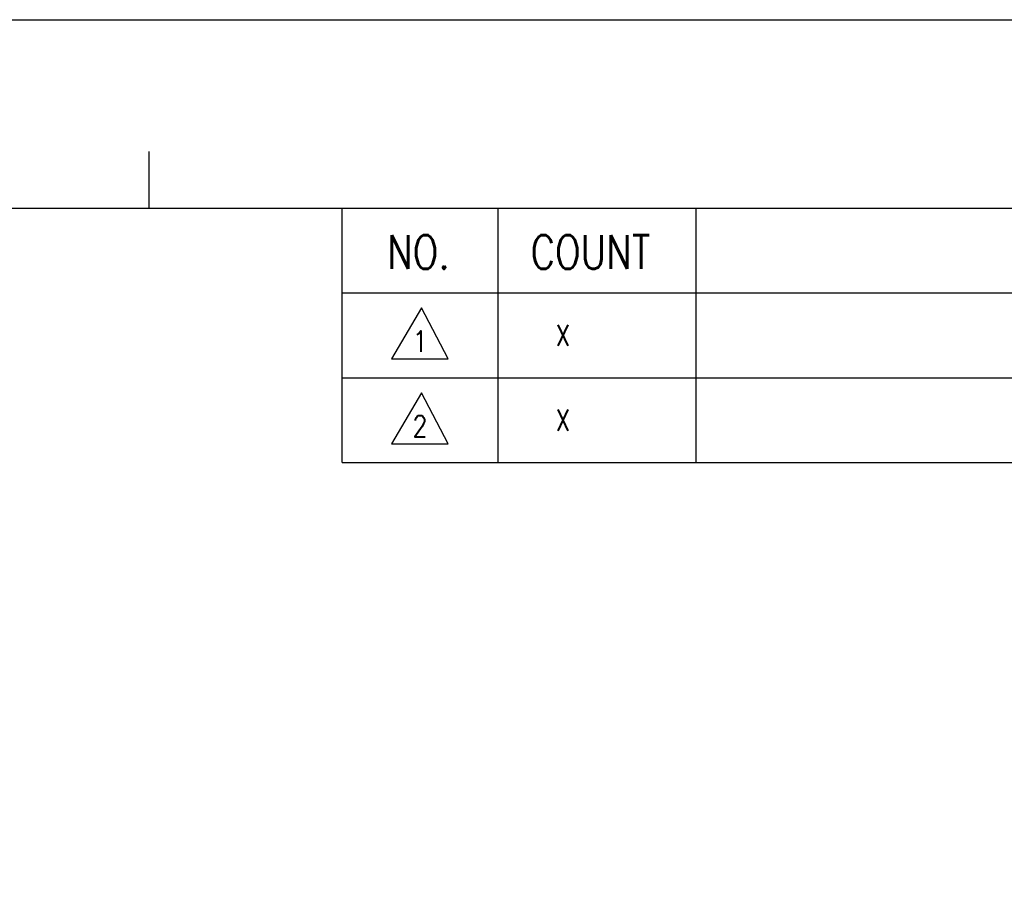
# Model space of a CAD drawing. Header units: millimetres. Extents: x 0 to 297, y 0 to 210.
# Tile 14 of 15: x 142 to 194, y 164 to 210. Entities that reach past the tile are written whole.
import ezdxf

# ---------------------------------------------------------------- set-up
doc = ezdxf.new("R2010")
doc.units = ezdxf.units.MM
doc.layers.add('SHEET', color=1, linetype='Continuous')
doc.styles.add('SHEET1', font='ROMANS.SHX', dxfattribs={"width": 0.8, "height": 3})

msp = doc.modelspace()

# ---------------------------------------------------------------- linework, layer by layer
at = {"color": 4}
msp.add_line((148.5, 203), (148.5, 200), dxfattribs=at)
at = {"color": 6}
msp.add_lwpolyline([(0, 210), (297, 210), (297, 0), (0, 0)], close=True, dxfattribs=at)
at = {"color": 4}
msp.add_lwpolyline([(10, 200), (287, 200), (287, 10), (10, 10)], close=True, dxfattribs=at)
at = {"layer": 'SHEET', "color": 7}
for q in [(158.75, 200), (287, 186.5)]:
    msp.add_line((158.75, 186.5), q, dxfattribs=at)
at = {"layer": 'SHEET'}
for p, q in [((167, 200), (167, 186.5)), ((177.5, 200), (177.5, 186.5)), ((158.75, 195.5), (287, 195.5)), ((158.75, 191), (287, 191))]:
    msp.add_line(p, q, dxfattribs=at)
at = {"layer": 'SHEET', "color": 1, "linetype": 'Continuous'}
for p, q in [((162.9573, 194.708), (161.3697, 192.0032)), ((164.3685, 192.0032), (162.9573, 194.708)), ((161.3697, 192.0032), (164.3685, 192.0032)), ((162.9573, 190.208), (161.3697, 187.5032)), ((164.3685, 187.5032), (162.9573, 190.208)), ((161.3697, 187.5032), (164.3685, 187.5032))]:
    msp.add_line(p, q, dxfattribs=at)

# ---------------------------------------------------------------- texts
at = {"layer": 'SHEET', "style": 'SHEET1', "width": 0.8}
for s, height, p in [('NO.', 1.8, (161.128, 196.7733)), ('COUNT', 1.8, (168.7355, 196.7733)), ('X', 1.125, (170.0593, 192.6937)), ('1', 1.125, (162.4882, 192.373)), ('2', 1.125, (162.4882, 187.873)), ('X', 1.125, (170.0593, 188.1937))]:
    msp.add_text(s, height=height, dxfattribs=at).set_placement(p)

doc.saveas('drawing.dxf')
